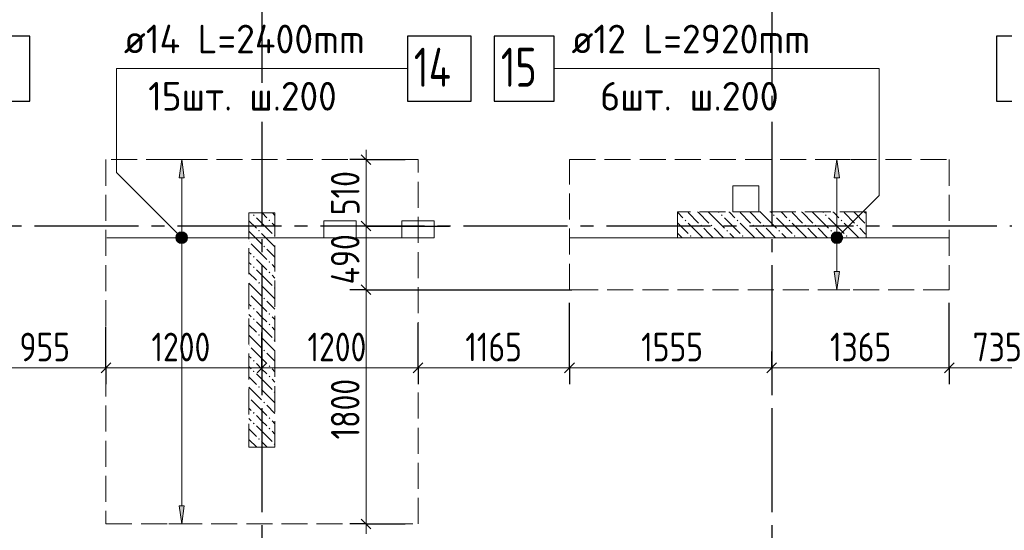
# Model space of a CAD drawing. Header units: millimetres. Extents: x 0 to 61017, y 0 to 42000.
# Tile 24 of 30: x 36897 to 44469, y 24761 to 28686. Entities that reach past the tile are written whole.
import ezdxf

# ---------------------------------------------------------------- set-up
doc = ezdxf.new("R2010")
doc.units = ezdxf.units.MM
doc.linetypes.add('______2', pattern=[270, 200, -70])
doc.linetypes.add('______5', pattern=[1100, 800, -100, 100, -100])
for name, color, linetype, lineweight in [('Standard', 7, 'Continuous', 25), ('ДОП Верх по Х', 7, 'Continuous', 25), ('ЖБ Пилон', 180, 'Continuous', 25), ('Оси', 40, '______5', 18), ('Позиционная метка номер позиции', 7, 'Continuous', 13), ('Примечания', 7, 'Continuous', 25)]:
    doc.layers.add(name, color=color, linetype=linetype, lineweight=lineweight)
doc.layers.add('ЖБ Перекрытие верхний уровень', color=7, linetype='Continuous', lineweight=25, true_color=0xe0e0ff)
doc.styles.add('GOST 2.304-81', font='txt')
doc.styles.add('ISOCPEUR', font='txt')

msp = doc.modelspace()

# ---------------------------------------------------------------- hatches: boundary and pattern name
at = {"layer": 'ДОП Верх по Х', "linetype": 'Continuous', "lineweight": 13, "transparency": 33554687}
for points in [[(38162.3, 27470), (38142.3, 27610), (38122.3, 27470)], [(43200.9, 27470), (43180.9, 27610), (43160.9, 27470)], [(38110, 27028.8), (38174.5, 27028.8), (38161, 27042.3)], [(38110, 27028.8), (38161, 27042.3), (38123.5, 27042.3)], [(38123.5, 27042.3), (38161, 27042.3), (38142.3, 27047.5)], [(43148.7, 27028.8), (43213.2, 27028.8), (43199.7, 27042.3)], [(43148.7, 27028.8), (43199.7, 27042.3), (43162.2, 27042.3)], [(43162.2, 27042.3), (43199.7, 27042.3), (43180.9, 27047.5)], [(38104.8, 27010), (38179.8, 27010), (38174.5, 27028.8)], [(38104.8, 27010), (38174.5, 27028.8), (38110, 27028.8)], [(38110, 26991.2), (38179.8, 27010), (38104.8, 27010)], [(38110, 26991.2), (38174.5, 26991.2), (38179.8, 27010)], [(38123.5, 26977.8), (38174.5, 26991.2), (38110, 26991.2)], [(38123.5, 26977.8), (38161, 26977.8), (38174.5, 26991.2)], [(38161, 26977.8), (38123.5, 26977.8), (38142.3, 26972.5)], [(43143.4, 27010), (43218.4, 27010), (43213.2, 27028.8)], [(43143.4, 27010), (43213.2, 27028.8), (43148.7, 27028.8)], [(43148.7, 26991.2), (43218.4, 27010), (43143.4, 27010)], [(43148.7, 26991.2), (43213.2, 26991.2), (43218.4, 27010)], [(43162.2, 26977.8), (43213.2, 26991.2), (43148.7, 26991.2)], [(43162.2, 26977.8), (43199.7, 26977.8), (43213.2, 26991.2)], [(43199.7, 26977.8), (43162.2, 26977.8), (43180.9, 26972.5)]]:
    msp.add_hatch(color=7, dxfattribs=at).paths.add_polyline_path(points)
for points in [[(43200.9, 26750), (43180.9, 26610), (43160.9, 26750)], [(38162.3, 24950), (38142.3, 24810), (38122.3, 24950)]]:
    msp.add_hatch(color=7, dxfattribs=at).paths.add_polyline_path(points, flags=16)
at = {"layer": 'ЖБ Пилон', "linetype": 'Continuous', "lineweight": 18, "transparency": 33554687}
for points in [[(38690.5, 27183.1), (38696.9, 27189.6), (38703.4, 27183.1), (38696.9, 27176.6)], [(42290.5, 27183.1), (42296.9, 27189.6), (42303.4, 27183.1), (42296.9, 27176.6)], [(42690.5, 27183.1), (42696.9, 27189.6), (42703.4, 27183.1), (42696.9, 27176.6)], [(43090.5, 27183.1), (43096.9, 27189.6), (43103.4, 27183.1), (43096.9, 27176.6)], [(38810.4, 27143.1), (38816.9, 27149.6), (38823.4, 27143.1), (38816.9, 27136.6)], [(42010.4, 27143.1), (42016.9, 27149.6), (42023.4, 27143.1), (42016.9, 27136.6)], [(42130.5, 27103.1), (42137, 27109.6), (42143.5, 27103.1), (42137, 27096.6)], [(42210.4, 27103.1), (42216.9, 27109.6), (42223.4, 27103.1), (42216.9, 27096.6)], [(42410.4, 27143.1), (42416.9, 27149.6), (42423.4, 27143.1), (42416.9, 27136.6)], [(42530.5, 27103.1), (42537, 27109.6), (42543.5, 27103.1), (42537, 27096.6)], [(42610.4, 27103.1), (42616.9, 27109.6), (42623.4, 27103.1), (42616.9, 27096.6)], [(42810.4, 27143.1), (42816.9, 27149.6), (42823.4, 27143.1), (42816.9, 27136.6)], [(42930.5, 27103.1), (42937, 27109.6), (42943.5, 27103.1), (42937, 27096.6)], [(43010.4, 27103.1), (43016.9, 27109.6), (43023.4, 27103.1), (43016.9, 27096.6)], [(43210.4, 27143.1), (43216.9, 27149.6), (43223.4, 27143.1), (43216.9, 27136.6)], [(43330.5, 27103.1), (43337, 27109.6), (43343.5, 27103.1), (43337, 27096.6)], [(38730.5, 27063.1), (38737, 27069.6), (38743.5, 27063.1), (38737, 27056.6)], [(42330.5, 27063.1), (42337, 27069.6), (42343.5, 27063.1), (42337, 27056.6)], [(42730.5, 27063.1), (42737, 27069.6), (42743.5, 27063.1), (42737, 27056.6)], [(43130.5, 27063.1), (43137, 27069.6), (43143.5, 27063.1), (43137, 27056.6)], [(38659.9, 26986.7), (38663.5, 26983.1), (38659.9, 26979.6)], [(38850.5, 27023.1), (38857, 27029.6), (38859.9, 27026.7), (38859.9, 27019.6), (38857, 27016.6)], [(42050.5, 27023.1), (42057, 27029.6), (42063.5, 27023.1), (42057, 27016.6)], [(42450.5, 27023.1), (42457, 27029.6), (42463.5, 27023.1), (42457, 27016.6)], [(42850.5, 27023.1), (42857, 27029.6), (42863.5, 27023.1), (42857, 27016.6)], [(43250.5, 27023.1), (43257, 27029.6), (43263.5, 27023.1), (43257, 27016.6)], [(38770.5, 26943.1), (38777, 26949.6), (38783.4, 26943.1), (38777, 26936.6)], [(38690.5, 26863.1), (38696.9, 26869.6), (38703.4, 26863.1), (38696.9, 26856.6)], [(38810.4, 26823.1), (38816.9, 26829.6), (38823.4, 26823.1), (38816.9, 26816.6)], [(38690.5, 26783.1), (38696.9, 26789.6), (38703.4, 26783.1), (38696.9, 26776.6)], [(38810.4, 26743.1), (38816.9, 26749.6), (38823.4, 26743.1), (38816.9, 26736.6)], [(38730.5, 26663.1), (38737, 26669.6), (38743.5, 26663.1), (38737, 26656.6)], [(38659.9, 26586.7), (38663.5, 26583.1), (38659.9, 26579.6)], [(38850.5, 26623.1), (38857, 26629.6), (38859.9, 26626.7), (38859.9, 26619.6), (38857, 26616.6)], [(38770.5, 26543.1), (38777, 26549.6), (38783.4, 26543.1), (38777, 26536.6)], [(38690.5, 26463.1), (38696.9, 26469.6), (38703.4, 26463.1), (38696.9, 26456.6)], [(38810.4, 26423.1), (38816.9, 26429.6), (38823.4, 26423.1), (38816.9, 26416.6)], [(38690.5, 26383.1), (38696.9, 26389.6), (38703.4, 26383.1), (38696.9, 26376.6)], [(38810.4, 26343.1), (38816.9, 26349.6), (38823.4, 26343.1), (38816.9, 26336.6)], [(38730.5, 26263.1), (38737, 26269.6), (38743.5, 26263.1), (38737, 26256.6)], [(38850.5, 26223.1), (38857, 26229.6), (38859.9, 26226.7), (38859.9, 26219.6), (38857, 26216.6)], [(38659.9, 26186.7), (38663.5, 26183.1), (38659.9, 26179.6)], [(38770.5, 26143.1), (38777, 26149.6), (38783.4, 26143.1), (38777, 26136.6)], [(38690.5, 26063.1), (38696.9, 26069.6), (38703.4, 26063.1), (38696.9, 26056.6)], [(38690.5, 25983.1), (38696.9, 25989.6), (38703.4, 25983.1), (38696.9, 25976.6)], [(38810.4, 26023.1), (38816.9, 26029.6), (38823.4, 26023.1), (38816.9, 26016.6)], [(38810.4, 25943.1), (38816.9, 25949.6), (38823.4, 25943.1), (38816.9, 25936.6)], [(38730.5, 25863.1), (38737, 25869.6), (38743.5, 25863.1), (38737, 25856.6)], [(38850.5, 25823.1), (38857, 25829.6), (38859.9, 25826.7), (38859.9, 25819.6), (38857, 25816.6)], [(38659.9, 25786.7), (38663.5, 25783.1), (38659.9, 25779.6)], [(38770.5, 25743.1), (38777, 25749.6), (38783.4, 25743.1), (38777, 25736.6)], [(38690.5, 25663.1), (38696.9, 25669.6), (38703.4, 25663.1), (38696.9, 25656.6)], [(38810.4, 25623.1), (38816.9, 25629.6), (38823.4, 25623.1), (38816.9, 25616.6)], [(38690.5, 25583.1), (38696.9, 25589.6), (38703.4, 25583.1), (38696.9, 25576.6)], [(38810.4, 25543.1), (38816.9, 25549.6), (38823.4, 25543.1), (38816.9, 25536.6)], [(38730.5, 25463.1), (38737, 25469.6), (38743.5, 25463.1), (38737, 25456.6)], [(38850.5, 25423.1), (38857, 25429.6), (38859.9, 25426.7), (38859.9, 25419.6), (38857, 25416.6)]]:
    msp.add_hatch(color=7, dxfattribs=at).paths.add_polyline_path(points, flags=16)
at = {"layer": 'Позиционная метка номер позиции', "linetype": 'Continuous', "lineweight": 13, "transparency": 33554687}
for points in [[(38110.5, 26978.2), (38153.7, 27053.3), (38099, 26998.5)], [(38099, 26998.5), (38153.7, 27053.3), (38130.8, 27053.3)], [(38099, 26998.5), (38130.8, 27053.3), (38099, 27021.5)], [(38099, 27021.5), (38130.8, 27053.3), (38110.5, 27041.8)], [(38110.5, 26978.2), (38174.1, 27041.8), (38153.7, 27053.3)], [(38130.8, 26966.7), (38174.1, 27041.8), (38110.5, 26978.2)], [(38130.8, 26966.7), (38185.6, 27021.5), (38174.1, 27041.8)], [(43137.7, 27021.5), (43212.8, 26978.2), (43149.1, 27041.8)], [(43149.1, 27041.8), (43224.2, 26998.5), (43169.5, 27053.3)], [(43149.1, 27041.8), (43212.8, 26978.2), (43224.2, 26998.5)], [(43169.5, 27053.3), (43224.2, 26998.5), (43224.2, 27021.5)], [(43169.5, 27053.3), (43224.2, 27021.5), (43192.4, 27053.3)], [(43192.4, 27053.3), (43224.2, 27021.5), (43212.8, 27041.8)], [(38153.7, 26966.7), (38185.6, 27021.5), (38130.8, 26966.7)], [(38153.7, 26966.7), (38185.6, 26998.5), (38185.6, 27021.5)], [(38185.6, 26998.5), (38153.7, 26966.7), (38174.1, 26978.2)], [(43137.7, 26998.5), (43192.4, 26966.7), (43137.7, 27021.5)], [(43137.7, 27021.5), (43192.4, 26966.7), (43212.8, 26978.2)], [(43169.5, 26966.7), (43137.7, 26998.5), (43149.1, 26978.2)], [(43137.7, 26998.5), (43169.5, 26966.7), (43192.4, 26966.7)]]:
    msp.add_hatch(color=7, dxfattribs=at).paths.add_polyline_path(points)

# ---------------------------------------------------------------- linework, layer by layer
at = {"layer": 'Standard', "color": 7, "linetype": 'Continuous', "lineweight": 25, "transparency": 33554687}
for p, q in [((39522.5, 27647.5), (39597.5, 27572.5)), ((39522.5, 27137.5), (39597.5, 27062.5)), ((39522.5, 26647.5), (39597.5, 26572.5)), ((37597.5, 26047.5), (37522.5, 25972.5)), ((38797.5, 26047.5), (38722.5, 25972.5)), ((39997.5, 26047.5), (39922.5, 25972.5)), ((41162.5, 26047.5), (41087.5, 25972.5)), ((42717.5, 26047.5), (42642.5, 25972.5)), ((44082.5, 26047.5), (44007.5, 25972.5)), ((39522.5, 24847.5), (39597.5, 24772.5))]:
    msp.add_line(p, q, dxfattribs=at)
at = {"layer": 'Standard', "color": 7, "linetype": 'Continuous', "lineweight": 13, "transparency": 33554687}
for p, q in [((39560, 27610), (39560, 27685)), ((39560, 27100), (39560, 26610)), ((39560, 26610), (39560, 24810)), ((37560, 26010), (36605, 26010)), ((38760, 26010), (37560, 26010)), ((39960, 26010), (38760, 26010)), ((41125, 26010), (39960, 26010)), ((42680, 26010), (41125, 26010)), ((44045, 26010), (42680, 26010)), ((44780, 26010), (44045, 26010)), ((39560, 24810), (39560, 24735))]:
    msp.add_line(p, q, dxfattribs=at)
at = {"layer": 'Standard', "color": 251, "linetype": 'Continuous', "lineweight": -3, "true_color": 0x656565, "transparency": 33554687}
for p, q in [((39560, 27610), (39435, 27610)), ((39560, 27610), (39685, 27610)), ((39560, 27610), (39860, 27610)), ((39560, 27100), (39435, 27100)), ((39560, 27100), (39685, 27100)), ((39560, 27100), (40202.5, 27100)), ((39560, 26610), (39435, 26610)), ((39560, 26610), (39685, 26610)), ((39560, 26610), (41142.3, 26610)), ((37560, 26010), (37560, 26135)), ((38760, 26010), (38760, 26135)), ((39960, 26010), (39960, 26135)), ((41125, 26010), (41125, 26135)), ((42680, 26010), (42680, 26135)), ((44045, 26010), (44045, 26135)), ((37560, 26010), (37560, 25885)), ((38760, 26010), (38760, 25885)), ((39960, 26010), (39960, 25885)), ((41125, 26010), (41125, 25885)), ((42680, 26010), (42680, 25885)), ((42680, 26010), (42680, 26010)), ((44045, 26010), (44045, 25885)), ((39560, 24810), (39435, 24810)), ((39560, 24810), (39685, 24810)), ((39560, 24810), (39860, 24810))]:
    msp.add_line(p, q, dxfattribs=at)
at = {"layer": 'Standard', "color": 7, "linetype": 'Continuous', "lineweight": 13, "transparency": 33554687}
msp.add_lwpolyline([(39560, 27610), (39560, 27102.2), (39560, 27102.2), (39560, 27100)], dxfattribs=at)
at = {"layer": 'Standard', "color": 251, "linetype": 'Continuous', "lineweight": -3, "true_color": 0x656565, "transparency": 33554687}
for points in [[(41125, 26010), (41125, 26027), (41125, 26027), (41125, 26027), (41125, 26027), (41125, 26027), (41125, 26027), (41125, 26027), (41125, 26027), (41125, 26027), (41125, 26027), (41125, 26027), (41125, 26027), (41125, 26027), (41125, 26027), (41125, 26027), (41125, 26027), (41125, 26027), (41125, 26027), (41125, 26027), (41125, 26027), (41125, 26027), (41125, 26027), (41125, 26027), (41125, 26027), (41125, 26027), (41125, 26027), (41125, 26027), (41125, 26027), (41125, 26027), (41125, 26027), (41125, 26027), (41125, 26027), (41125, 26027), (41125, 26027), (41125, 26027), (41125, 26027), (41125, 26027), (41125, 26027), (41125, 26027), (41125, 26027), (41125, 26027), (41125, 26027), (41125, 26027), (41125, 26027), (41125, 26027), (41125, 26027), (41125, 26027), (41125, 26027), (41125, 26027), (41125, 26027), (41125, 26027), (41125, 26027), (41125, 26027), (41125, 26027), (41125, 26510)], [(44045, 26010), (44045, 26027), (44045, 26027), (44045, 26027), (44045, 26027), (44045, 26027), (44045, 26027), (44045, 26027), (44045, 26027), (44045, 26027), (44045, 26027), (44045, 26027), (44045, 26027), (44045, 26027), (44045, 26027), (44045, 26027), (44045, 26027), (44045, 26027), (44045, 26027), (44045, 26027), (44045, 26027), (44045, 26027), (44045, 26027), (44045, 26027), (44045, 26027), (44045, 26027), (44045, 26027), (44045, 26027), (44045, 26027), (44045, 26027), (44045, 26027), (44045, 26027), (44045, 26027), (44045, 26027), (44045, 26027), (44045, 26027), (44045, 26027), (44045, 26027), (44045, 26027), (44045, 26027), (44045, 26027), (44045, 26027), (44045, 26027), (44045, 26027), (44045, 26027), (44045, 26027), (44045, 26027), (44045, 26027), (44045, 26027), (44045, 26027), (44045, 26027), (44045, 26027), (44045, 26027), (44045, 26027), (44045, 26027), (44045, 26027), (44045, 26027), (44045, 26027), (44045, 26027), (44045, 26510)], [(39960, 26010), (39960, 26027), (39960, 26027), (39960, 26027), (39960, 26027), (39960, 26027), (39960, 26027), (39960, 26027), (39960, 26027), (39960, 26027), (39960, 26027), (39960, 26027), (39960, 26027), (39960, 26027), (39960, 26027), (39960, 26027), (39960, 26027), (39960, 26027), (39960, 26027), (39960, 26027), (39960, 26027), (39960, 26027), (39960, 26027), (39960, 26027), (39960, 26027), (39960, 26027), (39960, 26027), (39960, 26027), (39960, 26027), (39960, 26027), (39960, 26027), (39960, 26027), (39960, 26027), (39960, 26027), (39960, 26027), (39960, 26027), (39960, 26027), (39960, 26027), (39960, 26027), (39960, 26027), (39960, 26027), (39960, 26027), (39960, 26027), (39960, 26027), (39960, 26027), (39960, 26027), (39960, 26027), (39960, 26027), (39960, 26027), (39960, 26027), (39960, 26027), (39960, 26027), (39960, 26027), (39960, 26352.7)], [(37560, 26010), (37560, 26027), (37560, 26027), (37560, 26027), (37560, 26027), (37560, 26027), (37560, 26027), (37560, 26027), (37560, 26027), (37560, 26027), (37560, 26027), (37560, 26027), (37560, 26027), (37560, 26027), (37560, 26027), (37560, 26027), (37560, 26027), (37560, 26027), (37560, 26027), (37560, 26027), (37560, 26027), (37560, 26027), (37560, 26027), (37560, 26027), (37560, 26027), (37560, 26027), (37560, 26027), (37560, 26027), (37560, 26027), (37560, 26027), (37560, 26027), (37560, 26027), (37560, 26027), (37560, 26027), (37560, 26027), (37560, 26027), (37560, 26027), (37560, 26027), (37560, 26027), (37560, 26027), (37560, 26027), (37560, 26027), (37560, 26027), (37560, 26027), (37560, 26027), (37560, 26027), (37560, 26027), (37560, 26027), (37560, 26027), (37560, 26324)], [(38760, 26010), (38760, 26027), (38760, 26027), (38760, 26027), (38760, 26027), (38760, 26027), (38760, 26027), (38760, 26027), (38760, 26027), (38760, 26027), (38760, 26027), (38760, 26027), (38760, 26027), (38760, 26027), (38760, 26027), (38760, 26027), (38760, 26027), (38760, 26027), (38760, 26027), (38760, 26027), (38760, 26027), (38760, 26027), (38760, 26027), (38760, 26027), (38760, 26027), (38760, 26027), (38760, 26027), (38760, 26027), (38760, 26027), (38760, 26027), (38760, 26027), (38760, 26027), (38760, 26027), (38760, 26027), (38760, 26027), (38760, 26027), (38760, 26027), (38760, 26027), (38760, 26027), (38760, 26027), (38760, 26027), (38760, 26027), (38760, 26027), (38760, 26027), (38760, 26027), (38760, 26027), (38760, 26027), (38760, 26027), (38760, 26027), (38760, 26027), (38760, 26027), (38760, 26280.8)]]:
    msp.add_lwpolyline(points, dxfattribs=at)
at = {"layer": 'ДОП Верх по Х', "color": 7, "linetype": 'Continuous', "lineweight": 13, "transparency": 33554687}
for p, q in [((37677.7, 28310), (39807.7, 28310)), ((41120.2, 28310), (43206.2, 28310))]:
    msp.add_line(p, q, dxfattribs=at)
at = {"layer": 'ДОП Верх по Х', "color": 251, "linetype": 'Continuous', "lineweight": 13, "true_color": 0x494949, "transparency": 33554687}
for p, q in [((38142.3, 27610), (38042.3, 27610)), ((38142.3, 27610), (38122.3, 27470)), ((38162.3, 27470), (38142.3, 27610)), ((38142.3, 27610), (38242.3, 27610)), ((38142.3, 27610), (38142.3, 27610)), ((43180.9, 27610), (43080.9, 27610)), ((43180.9, 27610), (43160.9, 27470)), ((43200.9, 27470), (43180.9, 27610)), ((43180.9, 27610), (43280.9, 27610)), ((43180.9, 27610), (43180.9, 27610)), ((38122.3, 27470), (38162.3, 27470)), ((38142.3, 27040), (38142.3, 27470)), ((43160.9, 27470), (43200.9, 27470)), ((43180.9, 27040), (43180.9, 27470)), ((38104.8, 27010), (38104.8, 27010)), ((38142.3, 24950), (38142.3, 26980)), ((38179.8, 27010), (38179.8, 27010)), ((43143.4, 27010), (43143.4, 27010)), ((43180.9, 26750), (43180.9, 26980)), ((43218.4, 27010), (43218.4, 27010)), ((43180.9, 26610), (43160.9, 26750)), ((43160.9, 26750), (43200.9, 26750)), ((43200.9, 26750), (43180.9, 26610)), ((43180.9, 26610), (43080.9, 26610)), ((43180.9, 26610), (43280.9, 26610)), ((43180.9, 26610), (43180.9, 26610)), ((38142.3, 24810), (38122.3, 24950)), ((38122.3, 24950), (38162.3, 24950)), ((38162.3, 24950), (38142.3, 24810)), ((38142.3, 24810), (38042.3, 24810)), ((38142.3, 24810), (38242.3, 24810)), ((38142.3, 24810), (38142.3, 24810))]:
    msp.add_line(p, q, dxfattribs=at)
at = {"layer": 'ДОП Верх по Х', "color": 7, "linetype": 'Continuous', "lineweight": 18, "transparency": 33554687}
for p, q in [((37567, 27010), (39953, 27010)), ((41131, 27010), (44039, 27010))]:
    msp.add_line(p, q, dxfattribs=at)
at = {"layer": 'ДОП Верх по Х', "color": 7, "linetype": 'Continuous', "lineweight": 25, "transparency": 33554687}
for points in [[(36513.8, 28060), (36973.8, 28060), (36973.8, 28560), (36513.8, 28560), (36513.8, 28060)], [(39877.7, 28060), (40367.7, 28060), (40367.7, 28560), (39877.7, 28560), (39877.7, 28060)], [(40546.2, 28060), (41006.2, 28060), (41006.2, 28560), (40546.2, 28560), (40546.2, 28060)], [(44407.8, 28060), (44897.8, 28060), (44897.8, 28560), (44407.8, 28560), (44407.8, 28060)]]:
    msp.add_lwpolyline(points, dxfattribs=at)
at = {"layer": 'ДОП Верх по Х', "color": 251, "linetype": 'Continuous', "lineweight": 13, "true_color": 0x494949, "transparency": 33554687}
for centre in [(38142.3, 27010), (43180.9, 27010)]:
    msp.add_circle(centre, 37.5, dxfattribs=at)
at = {"layer": 'ЖБ Перекрытие верхний уровень', "color": 7, "linetype": 'Continuous', "lineweight": 18, "transparency": 33554687}
for p, q in [((42580, 27410), (42380, 27410)), ((42380, 27410), (42380, 27210)), ((42580, 27210), (42580, 27410)), ((42380, 27210), (42580, 27210)), ((39485, 27140), (39235, 27140)), ((39235, 27140), (39235, 27010)), ((39485, 27010), (39485, 27140)), ((40085, 27140), (39835, 27140)), ((39835, 27140), (39835, 27010)), ((40085, 27010), (40085, 27140)), ((39235, 27010), (39485, 27010)), ((39835, 27010), (40085, 27010))]:
    msp.add_line(p, q, dxfattribs=at)
at = {"layer": 'ЖБ Пилон', "color": 253, "linetype": '______2', "lineweight": 13, "true_color": 0xa0a0a0, "transparency": 33554687}
for p, q in [((38659.9, 27200), (38659.9, 25400)), ((38859.9, 27200), (38659.9, 27200)), ((38859.9, 25400), (38859.9, 27200)), ((43405, 27210), (41955, 27210)), ((41955, 27210), (41955, 27010)), ((43405, 27010), (43405, 27210)), ((41955, 27010), (43405, 27010)), ((38659.9, 25400), (38859.9, 25400))]:
    msp.add_line(p, q, dxfattribs=at)
at = {"layer": 'ЖБ Пилон', "color": 9, "linetype": 'Continuous', "lineweight": 18, "true_color": 0xc7c7c7, "transparency": 33554687}
for p, q in [((38796.9, 27163.1), (38760.1, 27200)), ((38840.1, 27200), (38859.9, 27180.2)), ((41957, 27203.1), (41955, 27205.1)), ((41996.9, 27163.1), (41957, 27203.1)), ((42037, 27203.1), (42116.9, 27123.1)), ((42116.9, 27203.1), (42110.1, 27210)), ((42116.9, 27203.1), (42196.9, 27123.1)), ((42190.1, 27210), (42196.9, 27203.1)), ((42196.9, 27203.1), (42316.9, 27083.1)), ((42270.1, 27210), (42277, 27203.1)), ((42357, 27203.1), (42350.1, 27210)), ((42396.9, 27163.1), (42357, 27203.1)), ((42437, 27203.1), (42516.9, 27123.1)), ((42516.9, 27203.1), (42510.1, 27210)), ((42516.9, 27203.1), (42596.9, 27123.1)), ((42590.1, 27210), (42596.9, 27203.1)), ((42596.9, 27203.1), (42716.9, 27083.1)), ((42670.1, 27210), (42677, 27203.1)), ((42757, 27203.1), (42750.1, 27210)), ((42796.9, 27163.1), (42757, 27203.1)), ((42837, 27203.1), (42916.9, 27123.1)), ((42916.9, 27203.1), (42910.1, 27210)), ((42916.9, 27203.1), (42996.9, 27123.1)), ((42990.1, 27210), (42996.9, 27203.1)), ((42996.9, 27203.1), (43116.9, 27083.1)), ((43070.1, 27210), (43077, 27203.1)), ((43157, 27203.1), (43150.1, 27210)), ((43196.9, 27163.1), (43157, 27203.1)), ((43237, 27203.1), (43316.9, 27123.1)), ((43316.9, 27203.1), (43310.1, 27210)), ((43316.9, 27203.1), (43396.9, 27123.1)), ((43390.1, 27210), (43396.9, 27203.1)), ((43396.9, 27203.1), (43405, 27195.1)), ((38659.9, 27140.1), (38716.9, 27083.1)), ((38716.9, 27163.1), (38837, 27043.1)), ((38837, 27123.1), (38859.9, 27100.2)), ((41955, 27125.1), (42037, 27043.1)), ((42037, 27123.1), (42150.1, 27010)), ((42316.9, 27163.1), (42437, 27043.1)), ((42437, 27123.1), (42550.1, 27010)), ((42716.9, 27163.1), (42837, 27043.1)), ((42837, 27123.1), (42950.1, 27010)), ((43116.9, 27163.1), (43237, 27043.1)), ((43237, 27123.1), (43350.1, 27010)), ((38659.9, 27060.2), (38757, 26963.1)), ((38757, 27043.1), (38859.9, 26940.2)), ((41957, 27043.1), (41990.1, 27010)), ((42196.9, 27043.1), (42157, 27083.1)), ((42230.1, 27010), (42196.9, 27043.1)), ((42237, 27083.1), (42310.1, 27010)), ((42357, 27043.1), (42390.1, 27010)), ((42596.9, 27043.1), (42557, 27083.1)), ((42630.1, 27010), (42596.9, 27043.1)), ((42637, 27083.1), (42710.1, 27010)), ((42757, 27043.1), (42790.1, 27010)), ((42996.9, 27043.1), (42957, 27083.1)), ((43030.1, 27010), (42996.9, 27043.1)), ((43037, 27083.1), (43110.1, 27010)), ((43157, 27043.1), (43190.1, 27010)), ((43396.9, 27043.1), (43357, 27083.1)), ((43405, 27035.1), (43396.9, 27043.1)), ((38677, 26963.1), (38796.9, 26843.1)), ((38659.9, 26900.2), (38677, 26883.1)), ((38859.9, 26860.2), (38796.9, 26923.1)), ((38659.9, 26820.2), (38677, 26803.1)), ((38757, 26803.1), (38716.9, 26843.1)), ((38659.9, 26740.1), (38716.9, 26683.1)), ((38716.9, 26763.1), (38837, 26643.1)), ((38796.9, 26763.1), (38757, 26803.1)), ((38837, 26803.1), (38859.9, 26780.2)), ((38659.9, 26660.2), (38757, 26563.1)), ((38837, 26723.1), (38859.9, 26700.2)), ((38757, 26643.1), (38859.9, 26540.2)), ((38677, 26563.1), (38796.9, 26443.1)), ((38859.9, 26460.2), (38796.9, 26523.1)), ((38659.9, 26500.2), (38677, 26483.1)), ((38757, 26403.1), (38716.9, 26443.1)), ((38659.9, 26420.2), (38677, 26403.1)), ((38716.9, 26363.1), (38837, 26243.1)), ((38796.9, 26363.1), (38757, 26403.1)), ((38837, 26403.1), (38859.9, 26380.2)), ((38659.9, 26340.1), (38716.9, 26283.1)), ((38837, 26323.1), (38859.9, 26300.2)), ((38659.9, 26260.2), (38757, 26163.1)), ((38757, 26243.1), (38859.9, 26140.2)), ((38677, 26163.1), (38796.9, 26043.1)), ((38659.9, 26100.2), (38677, 26083.1)), ((38859.9, 26060.2), (38796.9, 26123.1)), ((38659.9, 26020.2), (38677, 26003.1)), ((38757, 26003.1), (38716.9, 26043.1)), ((38796.9, 25963.1), (38757, 26003.1)), ((38837, 26003.1), (38859.9, 25980.2)), ((38659.9, 25940.1), (38716.9, 25883.1)), ((38716.9, 25963.1), (38837, 25843.1)), ((38837, 25923.1), (38859.9, 25900.2)), ((38659.9, 25860.2), (38757, 25763.1)), ((38757, 25843.1), (38859.9, 25740.2)), ((38677, 25763.1), (38796.9, 25643.1)), ((38659.9, 25700.2), (38677, 25683.1)), ((38859.9, 25660.2), (38796.9, 25723.1)), ((38659.9, 25620.2), (38677, 25603.1)), ((38757, 25603.1), (38716.9, 25643.1)), ((38796.9, 25563.1), (38757, 25603.1)), ((38837, 25603.1), (38859.9, 25580.2)), ((38659.9, 25540.1), (38716.9, 25483.1)), ((38716.9, 25563.1), (38837, 25443.1)), ((38837, 25523.1), (38859.9, 25500.2)), ((38659.9, 25460.2), (38720.1, 25400)), ((38757, 25443.1), (38800.1, 25400))]:
    msp.add_line(p, q, dxfattribs=at)
at = {"layer": 'Оси', "color": 8, "linetype": '______5', "lineweight": -3, "transparency": 33554687}
for p, q in [((42680, 40000), (42680, 15970)), ((38760, 38900), (38760, 15970)), ((49910, 27100), (3600, 27100))]:
    msp.add_line(p, q, dxfattribs=at)
at = {"layer": 'Позиционная метка номер позиции', "color": 7, "linetype": 'Continuous', "lineweight": 13, "transparency": 33554687}
for p, q in [((38110.5, 27041.8), (38110.5, 27041.8)), ((38174.1, 27041.8), (38174.1, 27041.8)), ((43149.1, 27041.8), (43149.1, 27041.8)), ((43212.8, 27041.8), (43212.8, 27041.8)), ((38110.5, 26978.2), (38110.5, 26978.2)), ((38174.1, 26978.2), (38174.1, 26978.2)), ((43149.1, 26978.2), (43149.1, 26978.2)), ((43212.8, 26978.2), (43212.8, 26978.2))]:
    msp.add_line(p, q, dxfattribs=at)
for points in [[(38142.3, 27010), (37642.3, 27510), (37642.3, 28310), (39877.7, 28310)], [(43180.9, 27010), (43506.2, 27335.3), (43506.2, 28310), (41006.2, 28310)]]:
    msp.add_lwpolyline(points, dxfattribs=at)
for centre in [(38142.3, 27010), (43180.9, 27010)]:
    msp.add_circle(centre, 45, dxfattribs=at)
at = {"layer": 'Примечания', "color": 7, "linetype": '______2', "lineweight": 18, "transparency": 33554687}
for p, q in [((39960, 27610), (37560, 27610)), ((37560, 27610), (37560, 24810)), ((39960, 24810), (39960, 27610)), ((41125, 27610), (44045, 27610)), ((41125, 26610), (41125, 27610)), ((44045, 27610), (44045, 26610)), ((44045, 26610), (41125, 26610)), ((37560, 24810), (39960, 24810))]:
    msp.add_line(p, q, dxfattribs=at)

# ---------------------------------------------------------------- texts
at = {"layer": 'Standard', "color": 7, "linetype": 'Continuous', "lineweight": 25, "transparency": 33554687, "char_height": 220, "attachment_point": 7, "rotation": 90, "style": 'GOST 2.304-81'}
for s, insert, width in [('510', (39510, 27183), 469.509), ('490', (39510, 26651.7), 531.973), ('1800', (39510, 25459.8), 625.741)]:
    msp.add_mtext(s, dxfattribs=dict(at, insert=insert, width=width))
at = {"layer": 'Standard', "color": 7, "linetype": 'Continuous', "lineweight": 25, "transparency": 33554687, "char_height": 220, "attachment_point": 7, "style": 'GOST 2.304-81'}
for s, insert, width in [('955', (36894.9, 26060), 500.814), ('1200', (37909.8, 26060), 625.735), ('1200', (39109.8, 26060), 625.735), ('1165', (40323.6, 26060), 563.284), ('1365', (43128, 26060), 594.595), ('735', (44224.9, 26060), 500.814), ('1555', (41675.8, 26060), 579.019)]:
    msp.add_mtext(s, dxfattribs=dict(at, insert=insert, width=width))
at = {"layer": 'ДОП Верх по Х', "color": 7, "linetype": 'Continuous', "lineweight": 13, "transparency": 33554687, "attachment_point": 7, "style": 'ISOCPEUR'}
for s, insert, char_height, width in [('\\W0.96;ø14 L=2400mm ', (37697.7, 28427.3), 220, 2194.699), ('\\W0.96;ø12 L=2920mm ', (41140.2, 28427.3), 220, 2150.523), ('\\W0.76;14', (39927.7, 28170), 300, 504.567), ('\\W0.75;15', (40596.2, 28170), 300, 472.289), ('\\W0.95;15шт. ш.200 ', (37884.7, 27987.3), 220, 1819.893), ('\\W0.97;6шт. ш.200 ', (41360.2, 27987.3), 220, 1712.337)]:
    msp.add_mtext(s, dxfattribs=dict(at, insert=insert, char_height=char_height, width=width))

doc.saveas('drawing.dxf')
